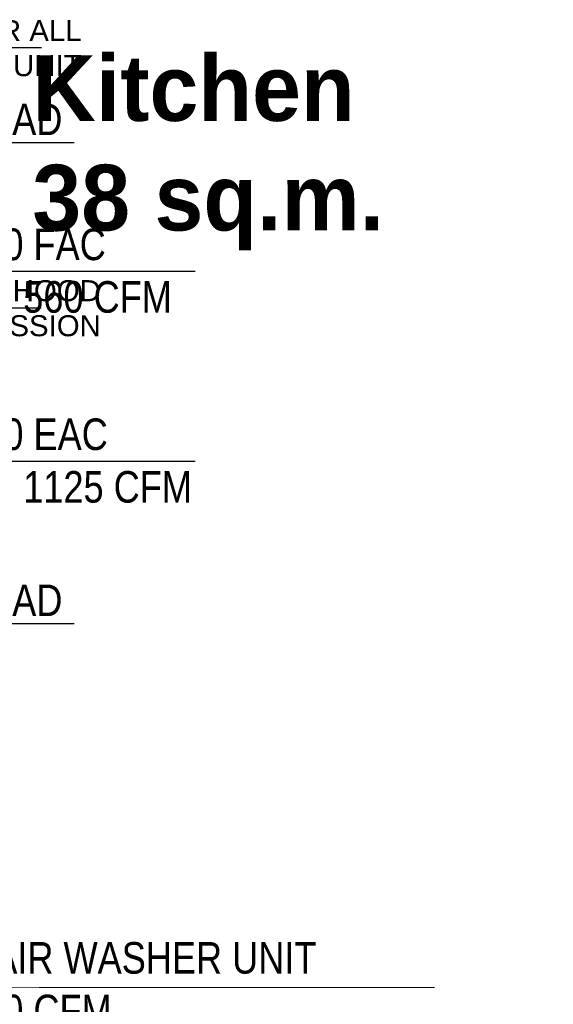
# Model space of a CAD drawing. Header units: millimetres. Extents: x -116878 to 389011, y -1241 to 103546.
# Tile 64 of 104: x 71499 to 74036, y 30153 to 34835. Entities that reach past the tile are written whole.
import ezdxf

# ---------------------------------------------------------------- set-up
doc = ezdxf.new("R2010")
doc.units = ezdxf.units.MM
doc.header["$MEASUREMENT"] = 0
for name, color, linetype, lineweight in [('CABLE TRAY & TRUNKING LEGEND', 7, 'Continuous', 5), ('layout text', 252, 'Continuous', 9), ('LINE DIAGRAM', 7, 'Continuous', 0)]:
    doc.layers.add(name, color=color, linetype=linetype, lineweight=lineweight)
doc.layers.add('Dimentions', color=252, linetype='Continuous')
doc.layers.add('MEPTEK-UNITS', color=1, linetype='Continuous')
doc.layers.add('MEPTEK-FA-DUCT', color=150, linetype='Continuous', lineweight=20, true_color=0x007fff)
doc.layers.add('MEPTEK-KE-DUCT', color=220, linetype='Continuous', lineweight=20, true_color=0xff00bf)
doc.styles.add('ARIAL', font='ARIALN.TTF')
doc.styles.add('CALIBRI', font='calibri.ttf', dxfattribs={"height": 0.09375})
doc.dimstyles.new('Copy of Standard', dxfattribs={"dimtxt": 78, "dimasz": 60, "dimexe": 24, "dimexo": 24, "dimgap": 24, "dimtad": 1, "dimtoh": 1, "dimdec": 0, "dimzin": 0, "dimdsep": 46, "dimtxsty": 'Standard', "dimcen": 0.09, "dimadec": 0, "dimazin": 0, "dimtfac": 1, "dimtdec": 0, "dimtofl": 0, "dimtmove": 0, "dimatfit": 3, "dimfxl": 1, "dimtolj": 1, "dimtzin": 0, "dimarcsym": 0})
doc.dimstyles.get("Standard").update_dxf_attribs({"dimtxt": 250, "dimasz": 150, "dimexe": 0.18, "dimexo": 0.0625, "dimgap": 0.09, "dimtad": 0, "dimtih": 1, "dimtoh": 1, "dimdec": 0, "dimzin": 0, "dimdsep": 46, "dimtxsty": 'Standard', "dimcen": 0.09, "dimadec": 0, "dimazin": 0, "dimtfac": 1, "dimtdec": 0, "dimtofl": 0, "dimtmove": 0, "dimatfit": 3, "dimfxl": 1, "dimtolj": 1, "dimtzin": 0, "dimarcsym": 0})

# ---------------------------------------------------------------- blocks, each defined once
blk = doc.blocks.new('DSGFSGFD')
at = {"layer": 'Dimentions', "insert": (4.0993, 7.4663), "char_height": 0.125, "width": 1.258679, "attachment_point": 1, "style": 'CALIBRI'}
blk.add_mtext('{\\fIBM Plex Sans|b1|i0|c0|p34;Kitchen^J38 sq.m.}', dxfattribs=at)
blk = doc.blocks.new('zw$636F')
at = {"layer": 'layout text', "color": 14}
blk.add_blockref('DSGFSGFD', (4.6195, -11.2446), dxfattribs=at)

msp = doc.modelspace()

# ---------------------------------------------------------------- block references
at = {"layer": 'layout text', "color": 116, "true_color": 0x136734, "xscale": 2500, "yscale": 2500, "zscale": 2500}
msp.add_blockref('zw$636F', (49761.6, 44112.3), dxfattribs=at)

# ---------------------------------------------------------------- texts
at = {"layer": 'LINE DIAGRAM', "color": 3, "char_height": 100, "width": 1174.145, "attachment_point": 3}
for s, insert in [('{\\fSansSerif|b0|i0|c2|p2;\\C256;FOR ALL \\PDUCTABLE UNIT}', (71792.9, 34833.7)), ('{\\fSansSerif|b0|i0|c2|p2;\\C256;FOR HOOD SUPRESSION}', (71884.4, 33596.9))]:
    msp.add_mtext(s, dxfattribs=dict(at, insert=insert))
at = {"layer": 'MEPTEK-FA-DUCT', "insert": (70618.4, 33842.2), "char_height": 150, "attachment_point": 1, "style": 'ARIAL'}
msp.add_mtext_dynamic_manual_height_columns('#3 600x150 FAC \\PWITH VCD 560 CFM\\PEACH', width=13628.462, gutter_width=1, heights=[0], dxfattribs=at)
at = {"layer": 'MEPTEK-KE-DUCT', "char_height": 150, "attachment_point": 1, "style": 'ARIAL'}
for s, insert in [('600x300 EAD\\P2750 CFM', (70641.5, 34436.5)), ('#2 400x300 EAC \\PWITH VCD 1125 CFM\\PEACH', (70618.4, 32939)), ('350x200 EAD\\P500 CFM', (70641.5, 32149.6))]:
    msp.add_mtext_dynamic_manual_height_columns(s, width=13628.462, gutter_width=1, heights=[0], dxfattribs=dict(at, insert=insert))
at = {"layer": 'MEPTEK-UNITS', "insert": (71134, 30449.1), "char_height": 150, "attachment_point": 1, "style": 'ARIAL'}
msp.add_mtext_dynamic_manual_height_columns('#1 AIR WASHER UNIT\\P2100 CFM\\PSIZE: 1490(L).x980(D)x800(HT.)', width=13628.462, gutter_width=1, heights=[0], dxfattribs=at)

# ---------------------------------------------------------------- leaders
at = {"layer": 'CABLE TRAY & TRUNKING LEGEND'}
for points in [[(70393.8, 34702.8), (71602.7, 34702.8)], [(70392.1, 33466), (71600.9, 33466)]]:
    msp.add_leader(points, dimstyle='Standard', override={"dimgap": 0.09, "dimtad": 0}, dxfattribs=at)
at = {"layer": 'MEPTEK-FA-DUCT'}
msp.add_leader([(69369.1, 33639.9), (72333.5, 33639.9)], dimstyle='Standard', override={"dimgap": 0.09, "dimtad": 0}, dxfattribs=at)
at = {"layer": 'MEPTEK-KE-DUCT'}
for points in [[(70036.6, 34251), (71757.1, 34251)], [(69971.6, 32736.6), (72333.5, 32736.6)], [(69631.3, 31964.1), (71757.1, 31964.1)]]:
    msp.add_leader(points, dimstyle='Standard', override={"dimgap": 0.09, "dimtad": 0}, dxfattribs=at)
at = {"layer": 'MEPTEK-UNITS'}
msp.add_leader([(69032.6, 30236.2), (71591.7, 30233.9), (73470.6, 30233.9)], dimstyle='Copy of Standard', override={"dimasz": 150, "dimtad": 0, "dimdec": 0, "dimlfac": 1, "dimrnd": 0.0005, "dimpost": 'MM\\X', "dimclrd": 256, "dimclre": 4, "dimtdec": 0, "dimfxl": 0.18, "dimlwd": 0, "dimlwe": 0, "dimarcsym": 1}, dxfattribs=at)

doc.saveas('drawing.dxf')
